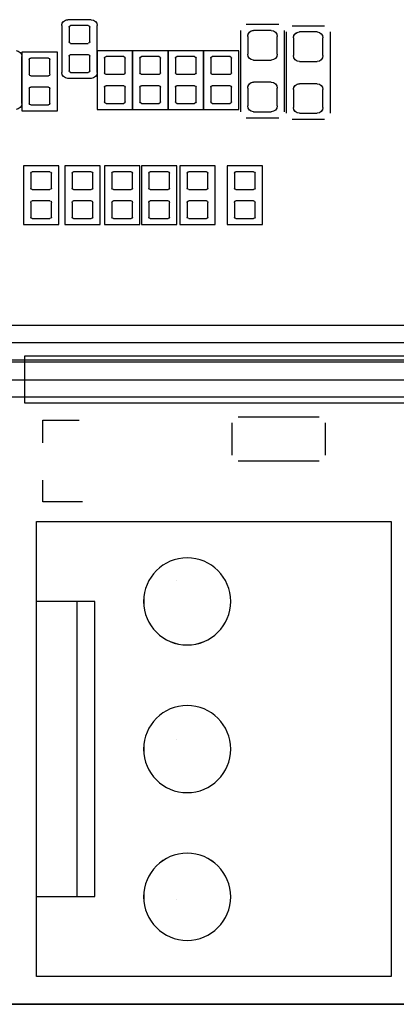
# Model space of a CAD drawing. Header units: inches. Extents: x -2.12 to 5.58, y -1.38 to 1.5.
# Tile 8 of 32: x -0.5 to -0.24, y -1.38 to -0.71. Entities that reach past the tile are written whole.
import ezdxf

# ---------------------------------------------------------------- set-up
doc = ezdxf.new("R2010")
doc.units = ezdxf.units.IN
doc.header["$MEASUREMENT"] = 0
for name, color, linetype in [('INTF_BLUE', 7, 'Continuous'), ('INTF_CYAN', 7, 'Continuous'), ('INTF_GREEN_1', 7, 'Continuous'), ('INTF_GREEN_2', 7, 'Continuous'), ('INTF_GREEN_3', 7, 'Continuous'), ('INTF_MAGENTA', 7, 'Continuous'), ('INTF_MAGENTA_1', 7, 'Continuous'), ('INTF_RED', 7, 'Continuous'), ('INTF_RED_1', 7, 'Continuous'), ('INTF_RED_2', 7, 'Continuous'), ('INTF_RED_3', 7, 'Continuous'), ('INTF_YELLOW_1', 7, 'Continuous'), ('INTF_YELLOW_2', 7, 'Continuous'), ('INTF_YELLOW_3', 7, 'Continuous'), ('WHITE', 7, 'Continuous')]:
    doc.layers.add(name, color=color, linetype=linetype)

# ---------------------------------------------------------------- blocks, each defined once
blk = doc.blocks.new('929E8D115673F25F944251AC44F2906C91B2D3B1$$$C906BBC760572095F726B39B13C9EDE80CDE5667')
at = {"color": 178}
for p, q in [((28.34, -22.46, 1.6), (28.34, -22.46, -1.4)), ((28.34, -25.2, 1.6), (28.34, -25.2, -1.4)), ((28.34, -27.94, 1.6), (28.34, -27.94, -1.4))]:
    blk.add_line(p, q, dxfattribs=at)
blk = doc.blocks.new('PAIZHEN')
at = {"color": 0}
blk.add_blockref('929E8D115673F25F944251AC44F2906C91B2D3B1$$$C906BBC760572095F726B39B13C9EDE80CDE5667', (0, 0), dxfattribs=at)
blk = doc.blocks.new('98EA8F97E5111EFD411692EF2072D30E0DE05EA6$$$C906BBC760572095F726B39B13C9EDE80CDE5667')
at = {"color": 178}
blk.add_line((-11.1, -18.7, -1.6), (-11.1, -18.7, -1.8), dxfattribs=at)
blk = doc.blocks.new('S70CR100_SOC_SKT')
at = {"color": 0}
blk.add_blockref('98EA8F97E5111EFD411692EF2072D30E0DE05EA6$$$C906BBC760572095F726B39B13C9EDE80CDE5667', (0, 0), dxfattribs=at)
blk = doc.blocks.new('DDD71C7C7C9CF9294EF7B95702A5EAB48181DBE0$$$B8A4396250C5687B1D31E70758B30729E1AC4426')
at = {"layer": 'INTF_GREEN_2', "color": 3}
for p, q in [((-261.715, -124.15), (-176.714, -124.15)), ((-176.714, -124.15), (-261.715, -124.15))]:
    blk.add_line(p, q, dxfattribs=at)
at = {"layer": 'INTF_MAGENTA', "color": 6}
for p, q in [((-215.798, -107.328), (-215.24, -107.328)), ((-215.011, -107.302), (-214.452, -107.302)), ((-211.887, -108.124), (-211.887, -107.319)), ((-211.785, -107.217), (-211.379, -107.217)), ((-211.277, -107.319), (-211.277, -108.124)), ((-215.9, -108.826), (-215.9, -107.429)), ((-215.138, -107.429), (-215.138, -108.826)), ((-215.113, -108.801), (-215.113, -107.404)), ((-214.351, -107.404), (-214.351, -108.801)), ((-214.325, -108.759), (-214.325, -107.751)), ((-214.325, -107.751), (-213.716, -107.751)), ((-213.716, -107.751), (-213.716, -108.759)), ((-213.716, -107.751), (-213.106, -107.751)), ((-213.716, -108.759), (-213.716, -107.751)), ((-213.106, -107.751), (-212.496, -107.751)), ((-213.106, -108.759), (-213.106, -107.751)), ((-213.106, -107.751), (-213.106, -108.759)), ((-212.496, -107.751), (-212.496, -108.759)), ((-212.496, -108.759), (-212.496, -107.751)), ((-212.496, -107.751), (-211.887, -107.751)), ((-211.887, -107.751), (-211.887, -108.759)), ((-211.201, -108.784), (-211.201, -107.776)), ((-211.201, -107.776), (-210.591, -107.776)), ((-210.591, -107.776), (-210.591, -108.784)), ((-210.591, -108.657), (-210.591, -107.852)), ((-211.379, -108.225), (-211.785, -108.225)), ((-213.716, -108.759), (-214.325, -108.759)), ((-213.106, -108.759), (-213.716, -108.759)), ((-212.496, -108.759), (-213.106, -108.759)), ((-211.887, -108.759), (-212.496, -108.759)), ((-210.591, -108.784), (-211.201, -108.784)), ((-215.24, -108.928), (-215.798, -108.928)), ((-214.452, -108.903), (-215.011, -108.903)), ((-214.732, -110.74), (-214.732, -109.732)), ((-214.732, -109.732), (-214.122, -109.732)), ((-214.122, -109.732), (-214.122, -110.74)), ((-213.919, -110.74), (-213.919, -109.732)), ((-213.919, -109.732), (-213.309, -109.732)), ((-213.309, -109.732), (-213.309, -110.74)), ((-213.258, -110.74), (-213.258, -109.732)), ((-213.258, -109.732), (-212.649, -109.732)), ((-212.649, -109.732), (-212.649, -110.74)), ((-212.623, -109.732), (-212.014, -109.732)), ((-212.623, -110.74), (-212.623, -109.732)), ((-212.014, -109.732), (-212.014, -110.74)), ((-214.122, -110.74), (-214.732, -110.74)), ((-213.309, -110.74), (-213.919, -110.74)), ((-212.649, -110.74), (-213.258, -110.74)), ((-212.014, -110.74), (-212.623, -110.74))]:
    blk.add_line(p, q, dxfattribs=at)
for centre, start, end in [((-211.785, -107.319), 90, 180), ((-211.379, -107.319), 360, 90), ((-210.49, -107.852), 90, 180), ((-211.785, -108.124), 180, 270), ((-211.379, -108.124), 270, 0), ((-210.49, -108.657), 180, 270)]:
    blk.add_arc(centre, 0.102, start, end, dxfattribs=at)
at = {"layer": 'INTF_RED_1', "color": 1}
blk.add_line((-198.501, -113.411), (-244.602, -113.411), dxfattribs=at)
at = {"layer": 'WHITE', "color": 7}
for p, q in [((-211.76, -107.598), (-211.76, -107.344)), ((-211.734, -107.319), (-211.43, -107.319)), ((-211.404, -107.344), (-211.404, -107.598)), ((-215.671, -107.429), (-215.367, -107.429)), ((-214.986, -107.81), (-214.986, -107.505)), ((-214.884, -107.404), (-214.579, -107.404)), ((-214.478, -107.505), (-214.478, -107.81)), ((-215.773, -107.836), (-215.773, -107.531)), ((-215.265, -107.531), (-215.265, -107.836)), ((-211.43, -107.624), (-211.734, -107.624)), ((-214.173, -107.852), (-213.868, -107.852)), ((-213.563, -107.852), (-213.258, -107.852)), ((-212.954, -107.852), (-212.649, -107.852)), ((-212.344, -107.852), (-212.039, -107.852)), ((-211.76, -108.098), (-211.76, -107.844)), ((-211.734, -107.819), (-211.43, -107.819)), ((-211.404, -107.844), (-211.404, -108.098)), ((-215.367, -107.937), (-215.671, -107.937)), ((-214.579, -107.912), (-214.884, -107.912)), ((-214.198, -108.132), (-214.198, -107.878)), ((-213.843, -107.878), (-213.843, -108.132)), ((-213.589, -108.132), (-213.589, -107.878)), ((-213.233, -107.878), (-213.233, -108.132)), ((-212.979, -108.132), (-212.979, -107.878)), ((-212.623, -107.878), (-212.623, -108.132)), ((-212.369, -108.132), (-212.369, -107.878)), ((-212.014, -107.878), (-212.014, -108.132)), ((-211.074, -108.157), (-211.074, -107.903)), ((-211.049, -107.878), (-210.744, -107.878)), ((-210.718, -107.903), (-210.718, -108.157)), ((-213.868, -108.157), (-214.173, -108.157)), ((-213.258, -108.157), (-213.563, -108.157)), ((-212.649, -108.157), (-212.954, -108.157)), ((-212.039, -108.157), (-212.344, -108.157)), ((-211.43, -108.124), (-211.734, -108.124)), ((-210.744, -108.183), (-211.049, -108.183)), ((-215.671, -108.318), (-215.367, -108.318)), ((-214.884, -108.293), (-214.579, -108.293)), ((-214.173, -108.352), (-213.868, -108.352)), ((-213.563, -108.352), (-213.258, -108.352)), ((-212.954, -108.352), (-212.649, -108.352)), ((-212.344, -108.352), (-212.039, -108.352)), ((-215.773, -108.725), (-215.773, -108.42)), ((-215.265, -108.42), (-215.265, -108.725)), ((-214.986, -108.699), (-214.986, -108.394)), ((-214.478, -108.394), (-214.478, -108.699)), ((-214.198, -108.632), (-214.198, -108.378)), ((-213.843, -108.378), (-213.843, -108.632)), ((-213.589, -108.632), (-213.589, -108.378)), ((-213.233, -108.378), (-213.233, -108.632)), ((-212.979, -108.632), (-212.979, -108.378)), ((-212.623, -108.378), (-212.623, -108.632)), ((-212.369, -108.632), (-212.369, -108.378)), ((-212.014, -108.378), (-212.014, -108.632)), ((-211.074, -108.657), (-211.074, -108.403)), ((-211.049, -108.378), (-210.744, -108.378)), ((-210.718, -108.403), (-210.718, -108.657)), ((-213.868, -108.657), (-214.173, -108.657)), ((-213.258, -108.657), (-213.563, -108.657)), ((-212.649, -108.657), (-212.954, -108.657)), ((-212.039, -108.657), (-212.344, -108.657)), ((-210.744, -108.683), (-211.049, -108.683)), ((-215.367, -108.826), (-215.671, -108.826)), ((-214.579, -108.801), (-214.884, -108.801)), ((-214.605, -110.113), (-214.605, -109.859)), ((-214.579, -109.834), (-214.274, -109.834)), ((-214.249, -109.859), (-214.249, -110.113)), ((-213.792, -110.113), (-213.792, -109.859)), ((-213.766, -109.834), (-213.462, -109.834)), ((-213.436, -109.859), (-213.436, -110.113)), ((-213.131, -110.113), (-213.131, -109.859)), ((-213.106, -109.834), (-212.801, -109.834)), ((-212.776, -109.859), (-212.776, -110.113)), ((-212.496, -110.113), (-212.496, -109.859)), ((-212.471, -109.834), (-212.166, -109.834)), ((-212.141, -109.859), (-212.141, -110.113)), ((-214.274, -110.138), (-214.579, -110.138)), ((-213.462, -110.138), (-213.766, -110.138)), ((-212.801, -110.138), (-213.106, -110.138)), ((-212.166, -110.138), (-212.471, -110.138)), ((-214.605, -110.613), (-214.605, -110.359)), ((-214.579, -110.334), (-214.274, -110.334)), ((-214.249, -110.359), (-214.249, -110.613)), ((-213.792, -110.613), (-213.792, -110.359)), ((-213.766, -110.334), (-213.462, -110.334)), ((-213.436, -110.359), (-213.436, -110.613)), ((-213.131, -110.613), (-213.131, -110.359)), ((-213.106, -110.334), (-212.801, -110.334)), ((-212.776, -110.359), (-212.776, -110.613)), ((-212.496, -110.613), (-212.496, -110.359)), ((-212.471, -110.334), (-212.166, -110.334)), ((-212.141, -110.359), (-212.141, -110.613)), ((-214.274, -110.638), (-214.579, -110.638)), ((-213.462, -110.638), (-213.766, -110.638)), ((-212.801, -110.638), (-213.106, -110.638)), ((-212.166, -110.638), (-212.471, -110.638))]:
    blk.add_line(p, q, dxfattribs=at)
for centre in [(-213.436, -117.221), (-213.436, -119.761), (-213.436, -122.301)]:
    blk.add_circle(centre, 0.749, dxfattribs=at)
for centre, radius, start, end in [((-211.734, -107.344), 0.0254, 90, 180), ((-211.43, -107.344), 0.0254, 360, 90), ((-215.671, -107.531), 0.102, 90, 180), ((-215.367, -107.531), 0.102, 360, 90), ((-214.884, -107.505), 0.102, 90, 180), ((-214.579, -107.505), 0.102, 360, 90), ((-211.734, -107.598), 0.0254, 180, 270), ((-211.43, -107.598), 0.0254, 270, 0), ((-215.671, -107.836), 0.102, 180, 270), ((-215.367, -107.836), 0.102, 270, 0), ((-214.884, -107.81), 0.102, 180, 270), ((-214.579, -107.81), 0.102, 270, 0), ((-214.173, -107.878), 0.0254, 90, 180), ((-213.868, -107.878), 0.0254, 360, 90), ((-213.563, -107.878), 0.0254, 90, 180), ((-213.258, -107.878), 0.0254, 360, 90), ((-212.954, -107.878), 0.0254, 90, 180), ((-212.649, -107.878), 0.0254, 360, 90), ((-212.344, -107.878), 0.0254, 90, 180), ((-212.039, -107.878), 0.0254, 360, 90), ((-211.734, -107.844), 0.0254, 90, 180), ((-211.43, -107.844), 0.0254, 360, 90), ((-211.049, -107.903), 0.0254, 90, 180), ((-210.744, -107.903), 0.0254, 360, 90), ((-214.173, -108.132), 0.0254, 180, 270), ((-213.868, -108.132), 0.0254, 270, 0), ((-213.563, -108.132), 0.0254, 180, 270), ((-213.258, -108.132), 0.0254, 270, 0), ((-212.954, -108.132), 0.0254, 180, 270), ((-212.649, -108.132), 0.0254, 270, 0), ((-212.344, -108.132), 0.0254, 180, 270), ((-212.039, -108.132), 0.0254, 270, 0), ((-211.734, -108.098), 0.0254, 180, 270), ((-211.43, -108.098), 0.0254, 270, 0), ((-211.049, -108.157), 0.0254, 180, 270), ((-210.744, -108.157), 0.0254, 270, 0), ((-215.671, -108.42), 0.102, 90, 180), ((-215.367, -108.42), 0.102, 360, 90), ((-214.884, -108.394), 0.102, 90, 180), ((-214.579, -108.394), 0.102, 360, 90), ((-214.173, -108.378), 0.0254, 90, 180), ((-213.868, -108.378), 0.0254, 360, 90), ((-213.563, -108.378), 0.0254, 90, 180), ((-213.258, -108.378), 0.0254, 360, 90), ((-212.954, -108.378), 0.0254, 90, 180), ((-212.649, -108.378), 0.0254, 360, 90), ((-212.344, -108.378), 0.0254, 90, 180), ((-212.039, -108.378), 0.0254, 360, 90), ((-211.049, -108.403), 0.0254, 90, 180), ((-210.744, -108.403), 0.0254, 360, 90), ((-214.884, -108.699), 0.102, 180, 270), ((-214.579, -108.699), 0.102, 270, 0), ((-214.173, -108.632), 0.0254, 180, 270), ((-213.868, -108.632), 0.0254, 270, 0), ((-213.563, -108.632), 0.0254, 180, 270), ((-213.258, -108.632), 0.0254, 270, 0), ((-212.954, -108.632), 0.0254, 180, 270), ((-212.649, -108.632), 0.0254, 270, 0), ((-212.344, -108.632), 0.0254, 180, 270), ((-212.039, -108.632), 0.0254, 270, 0), ((-211.049, -108.657), 0.0254, 180, 270), ((-210.744, -108.657), 0.0254, 270, 0), ((-215.671, -108.725), 0.102, 180, 270), ((-215.367, -108.725), 0.102, 270, 0), ((-214.579, -109.859), 0.0254, 90, 180), ((-214.274, -109.859), 0.0254, 360, 90), ((-213.766, -109.859), 0.0254, 90, 180), ((-213.462, -109.859), 0.0254, 360, 90), ((-213.106, -109.859), 0.0254, 90, 180), ((-212.801, -109.859), 0.0254, 360, 90), ((-212.471, -109.859), 0.0254, 90, 180), ((-212.166, -109.859), 0.0254, 360, 90), ((-214.579, -110.113), 0.0254, 180, 270), ((-214.274, -110.113), 0.0254, 270, 0), ((-213.766, -110.113), 0.0254, 180, 270), ((-213.462, -110.113), 0.0254, 270, 0), ((-213.106, -110.113), 0.0254, 180, 270), ((-212.801, -110.113), 0.0254, 270, 0), ((-212.471, -110.113), 0.0254, 180, 270), ((-212.166, -110.113), 0.0254, 270, 0), ((-214.579, -110.359), 0.0254, 90, 180), ((-214.274, -110.359), 0.0254, 360, 90), ((-213.766, -110.359), 0.0254, 90, 180), ((-213.462, -110.359), 0.0254, 360, 90), ((-213.106, -110.359), 0.0254, 90, 180), ((-212.801, -110.359), 0.0254, 360, 90), ((-212.471, -110.359), 0.0254, 90, 180), ((-212.166, -110.359), 0.0254, 360, 90), ((-214.579, -110.613), 0.0254, 180, 270), ((-214.274, -110.613), 0.0254, 270, 0), ((-213.766, -110.613), 0.0254, 180, 270), ((-213.462, -110.613), 0.0254, 270, 0), ((-213.106, -110.613), 0.0254, 180, 270), ((-212.801, -110.613), 0.0254, 270, 0), ((-212.471, -110.613), 0.0254, 180, 270), ((-212.166, -110.613), 0.0254, 270, 0)]:
    blk.add_arc(centre, radius, start, end, dxfattribs=at)
blk = doc.blocks.new('S70CR100-TOP')
at = {"color": 0}
blk.add_blockref('DDD71C7C7C9CF9294EF7B95702A5EAB48181DBE0$$$B8A4396250C5687B1D31E70758B30729E1AC4426', (0, 0), dxfattribs=at)
blk = doc.blocks.new('3873F21D59116B9BB77B534D235B23D2048C078A$$$B8A4396250C5687B1D31E70758B30729E1AC4426')
at = {"layer": 'INTF_BLUE', "color": 5}
for p, q in [((-214.3125, -114.046), (-215.7095, -114.046)), ((-210.9534, -114.1065), (-211.5749, -114.1065)), ((-210.9534, -114.4963), (-210.9534, -114.1065)), ((-215.8111, -114.1476), (-215.8111, -114.7064)), ((-214.2109, -114.7064), (-214.2109, -114.1476)), ((-215.7095, -114.808), (-214.3125, -114.808)), ((-210.9534, -115.5095), (-210.9534, -115.1385)), ((-211.6325, -115.5095), (-210.9534, -115.5095)), ((-216.9478, -115.8494), (-216.9478, -123.6726)), ((-210.8446, -115.8494), (-216.9478, -115.8494)), ((-210.8446, -123.6726), (-210.8446, -115.8494)), ((-211.8446, -122.295), (-211.8446, -117.221)), ((-211.8442, -117.221), (-210.8472, -117.221)), ((-211.5446, -122.304), (-211.5446, -117.222)), ((-211.8472, -122.301), (-210.8462, -122.301)), ((-216.9478, -123.6726), (-210.8446, -123.6726))]:
    blk.add_line(p, q, dxfattribs=at)
at = {"layer": 'INTF_MAGENTA_1', "color": 6}
for centre in [(-213.4362, -117.221), (-213.4362, -119.761), (-213.4362, -122.301)]:
    blk.add_circle(centre, 0.7493, dxfattribs=at)
at = {"layer": 'INTF_RED_3', "color": 1}
blk.add_line((-245.237, -112.776), (-199.39, -112.776), dxfattribs=at)
at = {"layer": 'INTF_YELLOW_3', "color": 2}
for p, q in [((-261.715, -124.15), (-176.714, -124.15)), ((-176.714, -124.15), (-261.715, -124.15))]:
    blk.add_line(p, q, dxfattribs=at)
blk = doc.blocks.new('S70CR100-BOT')
at = {"color": 0}
blk.add_blockref('3873F21D59116B9BB77B534D235B23D2048C078A$$$B8A4396250C5687B1D31E70758B30729E1AC4426', (0, 0), dxfattribs=at)
blk = doc.blocks.new('31673240982F5778DC3FB12357F58391CCFCB263$$$B8A4396250C5687B1D31E70758B30729E1AC4426')
at = {"layer": 'INTF_CYAN', "color": 4}
for centre in [(-213.4362, -117.221), (-213.4362, -119.761), (-213.4362, -122.301)]:
    blk.add_circle(centre, 0.7493, dxfattribs=at)
at = {"layer": 'INTF_GREEN_1', "color": 3}
for p, q in [((-244.9488, -112.4747), (-199.7018, -112.4747)), ((-245.5488, -113.0747), (-199.1018, -113.0747)), ((-214.3125, -114.046), (-215.7095, -114.046)), ((-210.9534, -114.1065), (-211.5668, -114.1065)), ((-210.9534, -114.4816), (-210.9534, -114.1065)), ((-215.8111, -114.1476), (-215.8111, -114.7064)), ((-214.2109, -114.7064), (-214.2109, -114.1476)), ((-215.7095, -114.808), (-214.3125, -114.808)), ((-210.9534, -115.5095), (-210.9534, -115.144)), ((-211.6259, -115.5095), (-210.9534, -115.5095)), ((-210.8446, -115.8494), (-216.9478, -115.8494)), ((-216.9478, -115.8494), (-216.9478, -123.6726)), ((-210.8446, -123.6726), (-210.8446, -115.8494)), ((-216.9478, -123.6726), (-210.8446, -123.6726))]:
    blk.add_line(p, q, dxfattribs=at)
at = {"layer": 'INTF_RED_2', "color": 1}
blk.add_line((-176.714, -124.15), (-261.715, -124.15), dxfattribs=at)
at = {"layer": 'INTF_YELLOW_2', "color": 2}
for p, q in [((-214.3125, -114.046), (-215.7095, -114.046)), ((-210.9534, -114.1065), (-211.5749, -114.1065)), ((-210.9534, -114.4963), (-210.9534, -114.1065)), ((-215.8111, -114.1476), (-215.8111, -114.7064)), ((-214.2109, -114.7064), (-214.2109, -114.1476)), ((-215.7095, -114.808), (-214.3125, -114.808)), ((-210.9534, -115.5095), (-210.9534, -115.1385)), ((-211.6325, -115.5095), (-210.9534, -115.5095)), ((-216.9478, -115.8494), (-216.9478, -123.6726)), ((-210.8446, -115.8494), (-216.9478, -115.8494)), ((-210.8446, -123.6726), (-210.8446, -115.8494)), ((-211.8446, -122.295), (-211.8446, -117.221)), ((-211.8442, -117.221), (-210.8472, -117.221)), ((-211.5446, -122.304), (-211.5446, -117.222)), ((-211.8472, -122.301), (-210.8462, -122.301)), ((-216.9478, -123.6726), (-210.8446, -123.6726))]:
    blk.add_line(p, q, dxfattribs=at)
blk = doc.blocks.new('S70CR110-BOT')
at = {"color": 0}
blk.add_blockref('31673240982F5778DC3FB12357F58391CCFCB263$$$B8A4396250C5687B1D31E70758B30729E1AC4426', (0, 0), dxfattribs=at)
blk = doc.blocks.new('FE1B2A364973CD4E62792E9A41617DEF1B491828$$$B8A4396250C5687B1D31E70758B30729E1AC4426')
at = {"layer": 'INTF_GREEN_3', "color": 3}
for p, q in [((-211.76, -107.598), (-211.76, -107.344)), ((-211.734, -107.319), (-211.43, -107.319)), ((-211.404, -107.344), (-211.404, -107.598)), ((-215.671, -107.429), (-215.367, -107.429)), ((-214.986, -107.81), (-214.986, -107.505)), ((-214.884, -107.404), (-214.579, -107.404)), ((-214.478, -107.505), (-214.478, -107.81)), ((-215.773, -107.836), (-215.773, -107.531)), ((-215.265, -107.531), (-215.265, -107.836)), ((-211.43, -107.624), (-211.734, -107.624)), ((-214.173, -107.852), (-213.868, -107.852)), ((-213.563, -107.852), (-213.258, -107.852)), ((-212.954, -107.852), (-212.649, -107.852)), ((-212.344, -107.852), (-212.039, -107.852)), ((-211.76, -108.098), (-211.76, -107.844)), ((-211.734, -107.819), (-211.43, -107.819)), ((-211.404, -107.844), (-211.404, -108.098)), ((-215.367, -107.937), (-215.671, -107.937)), ((-214.579, -107.912), (-214.884, -107.912)), ((-214.198, -108.132), (-214.198, -107.878)), ((-213.843, -107.878), (-213.843, -108.132)), ((-213.589, -108.132), (-213.589, -107.878)), ((-213.233, -107.878), (-213.233, -108.132)), ((-212.979, -108.132), (-212.979, -107.878)), ((-212.623, -107.878), (-212.623, -108.132)), ((-212.369, -108.132), (-212.369, -107.878)), ((-212.014, -107.878), (-212.014, -108.132)), ((-211.074, -108.157), (-211.074, -107.903)), ((-211.049, -107.878), (-210.744, -107.878)), ((-210.718, -107.903), (-210.718, -108.157)), ((-213.868, -108.157), (-214.173, -108.157)), ((-213.258, -108.157), (-213.563, -108.157)), ((-212.649, -108.157), (-212.954, -108.157)), ((-212.039, -108.157), (-212.344, -108.157)), ((-211.43, -108.124), (-211.734, -108.124)), ((-210.744, -108.183), (-211.049, -108.183)), ((-215.671, -108.318), (-215.367, -108.318)), ((-214.884, -108.293), (-214.579, -108.293)), ((-214.173, -108.352), (-213.868, -108.352)), ((-213.563, -108.352), (-213.258, -108.352)), ((-212.954, -108.352), (-212.649, -108.352)), ((-212.344, -108.352), (-212.039, -108.352)), ((-215.773, -108.725), (-215.773, -108.42)), ((-215.265, -108.42), (-215.265, -108.725)), ((-214.986, -108.699), (-214.986, -108.394)), ((-214.478, -108.394), (-214.478, -108.699)), ((-214.198, -108.632), (-214.198, -108.378)), ((-213.843, -108.378), (-213.843, -108.632)), ((-213.589, -108.632), (-213.589, -108.378)), ((-213.233, -108.378), (-213.233, -108.632)), ((-212.979, -108.632), (-212.979, -108.378)), ((-212.623, -108.378), (-212.623, -108.632)), ((-212.369, -108.632), (-212.369, -108.378)), ((-212.014, -108.378), (-212.014, -108.632)), ((-211.074, -108.657), (-211.074, -108.403)), ((-211.049, -108.378), (-210.744, -108.378)), ((-210.718, -108.403), (-210.718, -108.657)), ((-213.868, -108.657), (-214.173, -108.657)), ((-213.258, -108.657), (-213.563, -108.657)), ((-212.649, -108.657), (-212.954, -108.657)), ((-212.039, -108.657), (-212.344, -108.657)), ((-210.744, -108.683), (-211.049, -108.683)), ((-215.367, -108.826), (-215.671, -108.826)), ((-214.579, -108.801), (-214.884, -108.801)), ((-214.605, -110.113), (-214.605, -109.859)), ((-214.579, -109.834), (-214.274, -109.834)), ((-214.249, -109.859), (-214.249, -110.113)), ((-213.792, -110.113), (-213.792, -109.859)), ((-213.766, -109.834), (-213.462, -109.834)), ((-213.436, -109.859), (-213.436, -110.113)), ((-213.131, -110.113), (-213.131, -109.859)), ((-213.106, -109.834), (-212.801, -109.834)), ((-212.776, -109.859), (-212.776, -110.113)), ((-212.496, -110.113), (-212.496, -109.859)), ((-212.471, -109.834), (-212.166, -109.834)), ((-212.141, -109.859), (-212.141, -110.113)), ((-211.811, -110.113), (-211.811, -109.859)), ((-211.785, -109.834), (-211.48, -109.834)), ((-211.455, -109.859), (-211.455, -110.113)), ((-211.099, -110.113), (-211.099, -109.859)), ((-211.074, -109.834), (-210.769, -109.834)), ((-210.744, -109.859), (-210.744, -110.113)), ((-214.274, -110.138), (-214.579, -110.138)), ((-213.462, -110.138), (-213.766, -110.138)), ((-212.801, -110.138), (-213.106, -110.138)), ((-212.166, -110.138), (-212.471, -110.138)), ((-211.48, -110.138), (-211.785, -110.138)), ((-210.769, -110.138), (-211.074, -110.138)), ((-214.605, -110.613), (-214.605, -110.359)), ((-214.579, -110.334), (-214.274, -110.334)), ((-214.249, -110.359), (-214.249, -110.613)), ((-213.792, -110.613), (-213.792, -110.359)), ((-213.766, -110.334), (-213.462, -110.334)), ((-213.436, -110.359), (-213.436, -110.613)), ((-213.131, -110.613), (-213.131, -110.359)), ((-213.106, -110.334), (-212.801, -110.334)), ((-212.776, -110.359), (-212.776, -110.613)), ((-212.496, -110.613), (-212.496, -110.359)), ((-212.471, -110.334), (-212.166, -110.334)), ((-212.141, -110.359), (-212.141, -110.613)), ((-211.811, -110.613), (-211.811, -110.359)), ((-211.785, -110.334), (-211.48, -110.334)), ((-211.455, -110.359), (-211.455, -110.613)), ((-211.099, -110.613), (-211.099, -110.359)), ((-211.074, -110.334), (-210.769, -110.334)), ((-210.744, -110.359), (-210.744, -110.613)), ((-214.274, -110.638), (-214.579, -110.638)), ((-213.462, -110.638), (-213.766, -110.638)), ((-212.801, -110.638), (-213.106, -110.638)), ((-212.166, -110.638), (-212.471, -110.638)), ((-211.48, -110.638), (-211.785, -110.638)), ((-210.769, -110.638), (-211.074, -110.638))]:
    blk.add_line(p, q, dxfattribs=at)
for centre in [(-213.436, -117.221), (-213.436, -119.761), (-213.436, -122.301)]:
    blk.add_circle(centre, 0.749, dxfattribs=at)
for centre, radius, start, end in [((-211.734, -107.344), 0.0254, 90, 180), ((-211.43, -107.344), 0.0254, 360, 90), ((-215.671, -107.531), 0.102, 90, 180), ((-215.367, -107.531), 0.102, 360, 90), ((-214.884, -107.505), 0.102, 90, 180), ((-214.579, -107.505), 0.102, 360, 90), ((-211.734, -107.598), 0.0254, 180, 270), ((-211.43, -107.598), 0.0254, 270, 0), ((-215.671, -107.836), 0.102, 180, 270), ((-215.367, -107.836), 0.102, 270, 0), ((-214.884, -107.81), 0.102, 180, 270), ((-214.579, -107.81), 0.102, 270, 0), ((-214.173, -107.878), 0.0254, 90, 180), ((-213.868, -107.878), 0.0254, 360, 90), ((-213.563, -107.878), 0.0254, 90, 180), ((-213.258, -107.878), 0.0254, 360, 90), ((-212.954, -107.878), 0.0254, 90, 180), ((-212.649, -107.878), 0.0254, 360, 90), ((-212.344, -107.878), 0.0254, 90, 180), ((-212.039, -107.878), 0.0254, 360, 90), ((-211.734, -107.844), 0.0254, 90, 180), ((-211.43, -107.844), 0.0254, 360, 90), ((-211.049, -107.903), 0.0254, 90, 180), ((-210.744, -107.903), 0.0254, 360, 90), ((-214.173, -108.132), 0.0254, 180, 270), ((-213.868, -108.132), 0.0254, 270, 0), ((-213.563, -108.132), 0.0254, 180, 270), ((-213.258, -108.132), 0.0254, 270, 0), ((-212.954, -108.132), 0.0254, 180, 270), ((-212.649, -108.132), 0.0254, 270, 0), ((-212.344, -108.132), 0.0254, 180, 270), ((-212.039, -108.132), 0.0254, 270, 0), ((-211.734, -108.098), 0.0254, 180, 270), ((-211.43, -108.098), 0.0254, 270, 0), ((-211.049, -108.157), 0.0254, 180, 270), ((-210.744, -108.157), 0.0254, 270, 0), ((-215.671, -108.42), 0.102, 90, 180), ((-215.367, -108.42), 0.102, 360, 90), ((-214.884, -108.394), 0.102, 90, 180), ((-214.579, -108.394), 0.102, 360, 90), ((-214.173, -108.378), 0.0254, 90, 180), ((-213.868, -108.378), 0.0254, 360, 90), ((-213.563, -108.378), 0.0254, 90, 180), ((-213.258, -108.378), 0.0254, 360, 90), ((-212.954, -108.378), 0.0254, 90, 180), ((-212.649, -108.378), 0.0254, 360, 90), ((-212.344, -108.378), 0.0254, 90, 180), ((-212.039, -108.378), 0.0254, 360, 90), ((-211.049, -108.403), 0.0254, 90, 180), ((-210.744, -108.403), 0.0254, 360, 90), ((-214.884, -108.699), 0.102, 180, 270), ((-214.579, -108.699), 0.102, 270, 0), ((-214.173, -108.632), 0.0254, 180, 270), ((-213.868, -108.632), 0.0254, 270, 0), ((-213.563, -108.632), 0.0254, 180, 270), ((-213.258, -108.632), 0.0254, 270, 0), ((-212.954, -108.632), 0.0254, 180, 270), ((-212.649, -108.632), 0.0254, 270, 0), ((-212.344, -108.632), 0.0254, 180, 270), ((-212.039, -108.632), 0.0254, 270, 0), ((-211.049, -108.657), 0.0254, 180, 270), ((-210.744, -108.657), 0.0254, 270, 0), ((-215.671, -108.725), 0.102, 180, 270), ((-215.367, -108.725), 0.102, 270, 0), ((-214.579, -109.859), 0.0254, 90, 180), ((-214.274, -109.859), 0.0254, 360, 90), ((-213.766, -109.859), 0.0254, 90, 180), ((-213.462, -109.859), 0.0254, 360, 90), ((-213.106, -109.859), 0.0254, 90, 180), ((-212.801, -109.859), 0.0254, 360, 90), ((-212.471, -109.859), 0.0254, 90, 180), ((-212.166, -109.859), 0.0254, 360, 90), ((-211.785, -109.859), 0.0254, 90, 180), ((-211.48, -109.859), 0.0254, 360, 90), ((-211.074, -109.859), 0.0254, 90, 180), ((-210.769, -109.859), 0.0254, 360, 90), ((-214.579, -110.113), 0.0254, 180, 270), ((-214.274, -110.113), 0.0254, 270, 0), ((-213.766, -110.113), 0.0254, 180, 270), ((-213.462, -110.113), 0.0254, 270, 0), ((-213.106, -110.113), 0.0254, 180, 270), ((-212.801, -110.113), 0.0254, 270, 0), ((-212.471, -110.113), 0.0254, 180, 270), ((-212.166, -110.113), 0.0254, 270, 0), ((-211.785, -110.113), 0.0254, 180, 270), ((-211.48, -110.113), 0.0254, 270, 0), ((-211.074, -110.113), 0.0254, 180, 270), ((-210.769, -110.113), 0.0254, 270, 0), ((-214.579, -110.359), 0.0254, 90, 180), ((-214.274, -110.359), 0.0254, 360, 90), ((-213.766, -110.359), 0.0254, 90, 180), ((-213.462, -110.359), 0.0254, 360, 90), ((-213.106, -110.359), 0.0254, 90, 180), ((-212.801, -110.359), 0.0254, 360, 90), ((-212.471, -110.359), 0.0254, 90, 180), ((-212.166, -110.359), 0.0254, 360, 90), ((-211.785, -110.359), 0.0254, 90, 180), ((-211.48, -110.359), 0.0254, 360, 90), ((-211.074, -110.359), 0.0254, 90, 180), ((-210.769, -110.359), 0.0254, 360, 90), ((-214.579, -110.613), 0.0254, 180, 270), ((-214.274, -110.613), 0.0254, 270, 0), ((-213.766, -110.613), 0.0254, 180, 270), ((-213.462, -110.613), 0.0254, 270, 0), ((-213.106, -110.613), 0.0254, 180, 270), ((-212.801, -110.613), 0.0254, 270, 0), ((-212.471, -110.613), 0.0254, 180, 270), ((-212.166, -110.613), 0.0254, 270, 0), ((-211.785, -110.613), 0.0254, 180, 270), ((-211.48, -110.613), 0.0254, 270, 0), ((-211.074, -110.613), 0.0254, 180, 270), ((-210.769, -110.613), 0.0254, 270, 0)]:
    blk.add_arc(centre, radius, start, end, dxfattribs=at)
at = {"layer": 'INTF_RED', "color": 1}
blk.add_line((-176.714, -124.15), (-261.715, -124.15), dxfattribs=at)
at = {"layer": 'INTF_YELLOW_1', "color": 2}
for p, q in [((-215.798, -107.328), (-215.24, -107.328)), ((-215.011, -107.302), (-214.452, -107.302)), ((-211.887, -108.124), (-211.887, -107.319)), ((-211.785, -107.217), (-211.379, -107.217)), ((-211.277, -107.319), (-211.277, -108.124)), ((-215.9, -108.826), (-215.9, -107.429)), ((-215.138, -107.429), (-215.138, -108.826)), ((-215.113, -108.801), (-215.113, -107.404)), ((-214.351, -107.404), (-214.351, -108.801)), ((-214.325, -107.751), (-213.716, -107.751)), ((-214.325, -108.759), (-214.325, -107.751)), ((-213.716, -108.759), (-213.716, -107.751)), ((-213.716, -107.751), (-213.106, -107.751)), ((-213.716, -107.751), (-213.716, -108.759)), ((-213.106, -107.751), (-213.106, -108.759)), ((-213.106, -107.751), (-212.496, -107.751)), ((-213.106, -108.759), (-213.106, -107.751)), ((-212.496, -107.751), (-211.887, -107.751)), ((-212.496, -108.759), (-212.496, -107.751)), ((-212.496, -107.751), (-212.496, -108.759)), ((-211.887, -107.751), (-211.887, -108.759)), ((-211.201, -107.776), (-210.591, -107.776)), ((-211.201, -108.784), (-211.201, -107.776)), ((-210.591, -107.776), (-210.591, -108.784)), ((-210.591, -108.657), (-210.591, -107.852)), ((-211.379, -108.225), (-211.785, -108.225)), ((-213.716, -108.759), (-214.325, -108.759)), ((-213.106, -108.759), (-213.716, -108.759)), ((-212.496, -108.759), (-213.106, -108.759)), ((-211.887, -108.759), (-212.496, -108.759)), ((-210.591, -108.784), (-211.201, -108.784)), ((-215.24, -108.928), (-215.798, -108.928)), ((-214.452, -108.903), (-215.011, -108.903)), ((-214.732, -110.74), (-214.732, -109.732)), ((-214.732, -109.732), (-214.122, -109.732)), ((-214.122, -109.732), (-214.122, -110.74)), ((-213.919, -110.74), (-213.919, -109.732)), ((-213.919, -109.732), (-213.309, -109.732)), ((-213.309, -109.732), (-213.309, -110.74)), ((-213.258, -110.74), (-213.258, -109.732)), ((-213.258, -109.732), (-212.649, -109.732)), ((-212.649, -109.732), (-212.649, -110.74)), ((-212.623, -110.74), (-212.623, -109.732)), ((-212.623, -109.732), (-212.014, -109.732)), ((-212.014, -109.732), (-212.014, -110.74)), ((-211.938, -109.732), (-211.328, -109.732)), ((-211.938, -110.74), (-211.938, -109.732)), ((-211.328, -109.732), (-211.328, -110.74)), ((-211.226, -109.732), (-210.617, -109.732)), ((-211.226, -110.74), (-211.226, -109.732)), ((-210.617, -109.732), (-210.617, -110.74)), ((-214.122, -110.74), (-214.732, -110.74)), ((-213.309, -110.74), (-213.919, -110.74)), ((-212.649, -110.74), (-213.258, -110.74)), ((-212.014, -110.74), (-212.623, -110.74)), ((-211.328, -110.74), (-211.938, -110.74)), ((-210.617, -110.74), (-211.226, -110.74)), ((-198.813, -113.104), (-244.314, -113.104)), ((-210.642, -112.998), (-217.627, -112.998)), ((-210.642, -113.811), (-210.642, -112.998)), ((-198.213, -113.704), (-244.914, -113.704)), ((-217.627, -113.811), (-210.642, -113.811))]:
    blk.add_line(p, q, dxfattribs=at)
for centre, start, end in [((-211.785, -107.319), 90, 180), ((-211.379, -107.319), 360, 90), ((-210.49, -107.852), 90, 180), ((-211.785, -108.124), 180, 270), ((-211.379, -108.124), 270, 0), ((-210.49, -108.657), 180, 270)]:
    blk.add_arc(centre, 0.102, start, end, dxfattribs=at)
blk = doc.blocks.new('S70CR110-TOP')
at = {"color": 0}
blk.add_blockref('FE1B2A364973CD4E62792E9A41617DEF1B491828$$$B8A4396250C5687B1D31E70758B30729E1AC4426', (0, 0), dxfattribs=at)
blk = doc.blocks.new('S70CR100_STACK_ASSY_ASM')
at = {"color": 0, "extrusion": (0, 0, -1), "rotation": 1.14827544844e-05}
blk.add_blockref('S70CR100-TOP', (223.214, 89.15), dxfattribs=at)
at = {"color": 0, "extrusion": (0, 0, -1)}
for name, p in [('S70CR110-BOT', (223.214, 89.15, -1)), ('S70CR100-BOT', (223.215, 89.15, -1)), ('S70CR110-TOP', (223.214, 89.15))]:
    blk.add_blockref(name, p, dxfattribs=at)
at = {"color": 0}
for name, p in [('S70CR100_SOC_SKT', (0, 0)), ('PAIZHEN', (-38.3, -5.25, -0.6))]:
    blk.add_blockref(name, p, dxfattribs=at)

msp = doc.modelspace()

# ---------------------------------------------------------------- block references
at = {"xscale": 0.0393700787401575, "yscale": 0.0393700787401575, "zscale": 0.0393700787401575}
msp.add_blockref('S70CR100_STACK_ASSY_ASM', (0, 0), dxfattribs=at)

doc.saveas('drawing.dxf')
